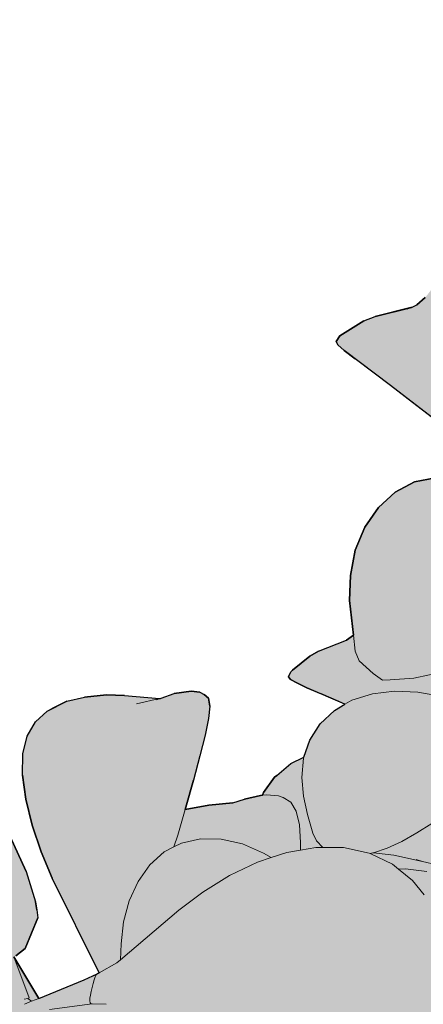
# Model space of a CAD drawing. Header units: millimetres. Extents: x 488786 to 747986, y 25193 to 95000.
# Tile 71 of 127: x 583400 to 583467, y 80776 to 80941. Entities that reach past the tile are written whole.
import ezdxf

# ---------------------------------------------------------------- set-up
doc = ezdxf.new("R2010")
doc.units = ezdxf.units.MM
doc.layers.add('25. 255', color=255, linetype='Continuous')
doc.layers.add('6. FUR1', color=181, linetype='Continuous')
doc.layers.add('7. FUR2', color=241, linetype='Continuous', lineweight=5)

# ---------------------------------------------------------------- blocks, each defined once
blk = doc.blocks.new('YUHIHA_Accessory_Plant_LeafBranch_A_Plan', base_point=(63907.7, -72136.76))
at = {"layer": '25. 255'}
h = blk.add_hatch(color=256, dxfattribs=at)
h.dxf.hatch_style = 1
h.paths.add_polyline_path([(63725.71, -72048.84), (63726.68, -72043.89), (63728.52, -72040.27), (63731.35, -72037.25), (63735.1, -72034.92), (63739.67, -72033.4), (63744.98, -72032.79), (63750.76, -72033.01), (63756.74, -72033.95), (63759.19, -72034.6), (63760.84, -72031.55), (63763.59, -72028.29), (63766.83, -72025.95), (63770.4, -72024.46), (63774.14, -72023.81), (63777.12, -72023.92), (63776.72, -72023.42), (63775.13, -72020.96), (63774.18, -72018.8), (63773.9, -72016.91), (63773.92, -72016.81), (63770.04, -72012.88), (63766.44, -72008.68), (63763.47, -72004.53), (63761.3, -72000.54), (63760.1, -71996.86), (63759.86, -71993.48), (63760.56, -71990.41), (63761.28, -71989.22), (63761.39, -71985.76), (63762.35, -71981.95), (63765.44, -71975.32), (63767.67, -71972.08), (63768.41, -71971.23), (63769.27, -71970.6), (63773.95, -71967.91), (63774.87, -71967.47), (63778.79, -71967.04), (63782.89, -71966.9), (63786.39, -71967.4), (63789.98, -71968.66), (63793.34, -71970.93), (63796.38, -71974.07), (63799.03, -71977.93), (63801.21, -71982.36), (63801.87, -71975.37), (63802.08, -71975.39), (63802.19, -71975.4), (63805.61, -71975.71), (63805.71, -71975.72), (63805.92, -71975.74), (63805.17, -71984.37), (63804.77, -71991.4), (63805.04, -71995.86), (63808.67, -72008.09), (63809.3, -72009.97), (63809.51, -72009.48), (63811.44, -72005.87), (63813.95, -72002.64), (63816.97, -71999.94), (63817.76, -71999.47), (63818.93, -71994.16), (63820.45, -71989.27), (63822.31, -71985.1), (63824.51, -71981.85), (63827.03, -71979.52), (63829.87, -71978.13), (63833.02, -71977.66), (63834.18, -71977.64), (63837.5, -71978.02), (63841.55, -71979.2), (63846.91, -71981.79), (63851.14, -71984.34), (63853.8, -71985.19), (63857.33, -71986.53), (63858.76, -71987.23), (63861, -71989), (63861.58, -71989.85), (63862.71, -71991.67), (63862.82, -71994.03), (63861.95, -71996.87), (63860.19, -72000.16), (63857.59, -72003.87), (63854.21, -72007.94), (63850.39, -72012.06), (63852.45, -72015.22), (63852.98, -72016.38), (63853.39, -72017.64), (63853.37, -72018.16), (63853.59, -72018.31), (63858.07, -72022.38), (63860.48, -72025.19), (63861.5, -72026.2), (63862.52, -72027.59), (63862.79, -72029.24), (63862.57, -72029.85), (63863.98, -72031.46), (63864.29, -72030.93), (63864.08, -72031.58), (63864.19, -72031.71), (63864.26, -72031.51), (63864.24, -72031.77), (63864.28, -72031.8), (63867.02, -72035.69), (63870.98, -72043.66), (63871.37, -72044.87), (63871.47, -72045.39), (63871.42, -72047.69), (63871.16, -72051.22), (63870.45, -72052.57), (63869.07, -72053.72), (63865.6, -72056.5), (63862.96, -72057.88), (63865.53, -72059.61), (63870.12, -72063.38), (63874.31, -72067.59), (63878.06, -72072.19), (63881.34, -72077.13), (63884.13, -72082.37), (63886.16, -72087.29), (63888.32, -72086.45), (63891.72, -72085.55), (63895.22, -72085.17), (63895.54, -72085.18), (63895.89, -72084.81), (63898.24, -72083.06), (63900.63, -72081.95), (63903.07, -72081.53), (63906.36, -72081.99), (63908.11, -72082.5), (63909.15, -72083), (63912.49, -72084.84), (63915.3, -72087.33), (63916.1, -72088), (63918.32, -72078.27), (63922.25, -72058.66), (63923, -72055.37), (63923.72, -72052.63), (63924.45, -72050.48), (63925.27, -72048.92), (63926.21, -72047.98), (63928.1, -72047.54), (63929.74, -72047.76), (63932.4, -72048.93), (63934.04, -72050.06), (63936.54, -72050.7), (63940.18, -72051.81), (63941.38, -72052.24), (63942.63, -72051.9), (63946.13, -72051.01), (63948.77, -72050.78), (63952.53, -72050.67), (63956.47, -72051.3), (63959.56, -72052.65), (63962.21, -72054.73), (63964.29, -72057.49), (63965.68, -72060.85), (63966.28, -72064.73), (63966.16, -72068.96), (63965.41, -72073.33), (63964.1, -72077.63), (63962.32, -72081.69), (63960.3, -72085.51), (63954.82, -72093.93), (63956.19, -72093.52), (63959.26, -72092.71), (63961.72, -72092.21), (63963.59, -72092.06), (63964.9, -72092.32), (63965.68, -72093.03), (63966.13, -72093.77), (63966.4, -72094.84), (63966.68, -72097.84), (63966.59, -72098.26), (63972.52, -72092.69), (63975.41, -72089.65), (63978.29, -72086.39), (63980.6, -72083.48), (63978.84, -72080.28), (63976.76, -72076.93), (63972.37, -72070.23), (63970.36, -72066.95), (63968.66, -72063.75), (63967.31, -72060.82), (63965.61, -72055.3), (63965.44, -72054.42), (63966.48, -72053.11), (63968.5, -72050.98), (63970.2, -72050.17), (63974.89, -72048.91), (63979.17, -72047.99), (63983.66, -72047.62), (63988.26, -72047.94), (63992.54, -72049.31), (63996.3, -72051.61), (63999.35, -72054.75), (64001.51, -72058.62), (64002.58, -72063.13), (64002.68, -72068.05), (64001.91, -72073.15), (64000.37, -72078.21), (64000.11, -72078.86), (63999.53, -72080.09), (64000.28, -72081.02), (64001.66, -72083.79), (64002.22, -72086.64), (64002.34, -72087.36), (64002.03, -72090.18), (64000.73, -72092.9), (63998.37, -72095.41), (63995.18, -72097.65), (63991.36, -72099.58), (63987.13, -72101.12), (63986.16, -72101.36), (63985.42, -72102.49), (63982.5, -72107.54), (63978.94, -72113.92), (63979.99, -72114.06), (63987.26, -72109.6), (63994.26, -72105.13), (63994.46, -72105.01), (63998.39, -72102), (64007.85, -72091.17), (64014.75, -72082.67), (64021.3, -72074.28), (64028.53, -72064.9), (64030.02, -72063.18), (64031.16, -72062.25), (64032.01, -72062.15), (64032.98, -72062.58), (64033.54, -72063.21), (64035.84, -72066.07), (64038.04, -72071.95), (64039.13, -72073.18), (64042.49, -72075.47), (64045.57, -72078.32), (64047.87, -72081.27), (64049.93, -72084.09), (64050.96, -72087), (64051.19, -72088.06), (64051.18, -72091.02), (64050.01, -72093.89), (64047.63, -72096.62), (64043.99, -72099.14), (64039.38, -72101.39), (64034.09, -72103.3), (64028.38, -72104.81), (64022.56, -72105.85), (64016.92, -72106.53), (64001.82, -72107.77), (63996.68, -72109.19), (63996.63, -72109.2), (63983.18, -72114.48), (64011.83, -72118.29), (64016.26, -72117.6), (64017.48, -72117.52), (64021.65, -72117.97), (64022.43, -72117.89), (64022.31, -72117.72), (64021.86, -72116.58), (64021.48, -72115.44), (64022.85, -72110.57), (64024.23, -72109.24), (64026.35, -72108.09), (64032.53, -72105.18), (64036.74, -72103.64), (64041.05, -72102.43), (64045.03, -72101.86), (64048.47, -72101.85), (64051.16, -72102.34), (64052.88, -72103.27), (64053.42, -72104.58), (64053.4, -72105.79), (64052.46, -72108.79), (64055.24, -72106.84), (64058.93, -72104.05), (64062.61, -72101.12), (64066.16, -72098.15), (64069.47, -72095.26), (64075.09, -72090.16), (64077.43, -72088.17), (64079.5, -72086.7), (64081.33, -72085.85), (64084.1, -72085.45), (64085.81, -72085.8), (64086.29, -72086.09), (64087.4, -72087.58), (64089.98, -72090.79), (64092.7, -72095.21), (64094.07, -72098.2), (64095.7, -72102.64), (64096.48, -72107.58), (64096.13, -72111.71), (64094.7, -72115.58), (64092.23, -72119.05), (64088.72, -72121.95), (64084.22, -72124.15), (64079, -72125.65), (64073.34, -72126.48), (64067.51, -72126.64), (64061.78, -72126.16), (64056.26, -72125.29), (64048.24, -72123.34), (64047.63, -72126.21), (64046.51, -72128.36), (64055.28, -72130.25), (64060.56, -72131.89), (64065.73, -72133.83), (64070.51, -72136.31), (64074.72, -72139.24), (64078.17, -72142.55), (64080.69, -72146.17), (64082.09, -72150.01), (64082.42, -72153.99), (64081.74, -72158.01), (64079.87, -72162.56), (64077.43, -72166.35), (64074.24, -72170.04), (64072.2, -72172.12), (64067.52, -72176.04), (64066.39, -72176.62), (64065.8, -72176.88), (64064.08, -72177.78), (64063.12, -72178.25), (64062.59, -72178.17), (64062.21, -72177.55), (64061.86, -72176.06), (64061.02, -72172), (64060.34, -72168.87), (64059.39, -72165.17), (64058.14, -72161.06), (64056.51, -72156.72), (64054.44, -72152.35), (64052.07, -72148.07), (64049.55, -72144.04), (64046.99, -72140.4), (64044.55, -72137.3), (64043.86, -72136.52), (64043.45, -72138.05), (64042.59, -72139.43), (64043.33, -72147.9), (64042.37, -72153.07), (64041.69, -72154.04), (64041.02, -72154.95), (64039.56, -72154.99), (64037.25, -72154.16), (64034.01, -72152.44), (64030.5, -72150.25), (64032.31, -72154.2), (64032.98, -72158.19), (64032.58, -72162.1), (64031.18, -72165.86), (64028.54, -72170.03), (64025.45, -72173.26), (64021.65, -72176.33), (64013.95, -72180.96), (64011.37, -72181.9), (64010.59, -72182.3), (64009.41, -72182.69), (64008.89, -72182.76), (64008.7, -72182.33), (64008.91, -72180.22), (64008.97, -72178.23), (64008.95, -72175.38), (64008.76, -72171.82), (64008.29, -72167.71), (64007.47, -72163.18), (64006.18, -72158.4), (64004.55, -72153.54), (64002.69, -72148.81), (64000.71, -72144.38), (63998.73, -72140.45), (63997.04, -72137.42), (63995.07, -72140.15), (63994.89, -72140.94), (63995.03, -72147.52), (63994.03, -72150.94), (63993.73, -72151.37), (63993.18, -72151.87), (63992.48, -72151.45), (63991.56, -72150.56), (63989.47, -72147.7), (63989.31, -72147.18), (63989.33, -72146.77), (63989.82, -72145.2), (63988.78, -72143.9), (63986.06, -72140.82), (63982.97, -72137.55), (63979.67, -72134.22), (63976.35, -72130.99), (63973.17, -72127.98), (63969.65, -72124.89), (63969.38, -72125.4), (63967.24, -72129.04), (63965.35, -72131.86), (63963.9, -72133.52), (63965.05, -72134.77), (63965.72, -72135.58), (63966.32, -72135.39), (63969.21, -72135.01), (63971.69, -72135.37), (63973.74, -72136.55), (63974.57, -72137.22), (63975.7, -72138.23), (63976.58, -72139.42), (63978.24, -72142.35), (63978.66, -72143.16), (63979.78, -72146.64), (63981.22, -72149.81), (63983.03, -72154.59), (63983.73, -72157.44), (63984.33, -72161.94), (63983.93, -72166.8), (63982.56, -72170.31), (63980.13, -72173.35), (63976.71, -72175.82), (63972.36, -72177.64), (63972.46, -72177.63), (63976.28, -72177.17), (63979.87, -72177.3), (63983.33, -72177.96), (63985.4, -72178.66), (63985.97, -72178.89), (63988.85, -72179.93), (63989.6, -72180.5), (63990.11, -72181.04), (63992.26, -72185.89), (63992.62, -72187.22), (63992.72, -72192.88), (63992.47, -72197.87), (63991.67, -72202.56), (63990.1, -72207.2), (63987.54, -72211.28), (63984.14, -72214.66), (63980.04, -72217.21), (63975.38, -72218.81), (63970.33, -72219.32), (63965.09, -72218.86), (63963.93, -72218.57), (63963.3, -72221.09), (63961.85, -72224.99), (63959.66, -72228.59), (63957.9, -72231.38), (63956.54, -72232.45), (63957.84, -72236), (63958.73, -72240.67), (63958.64, -72245.15), (63957.61, -72249.34), (63955.68, -72253.17), (63952.88, -72256.55), (63949.26, -72259.4), (63948.59, -72259.88), (63945.33, -72261.92), (63941.83, -72263.65), (63937.21, -72265.36), (63936, -72265.74), (63934.7, -72265.86), (63930.83, -72265.95), (63930.8, -72265.95), (63929.76, -72265.99), (63929.18, -72265.95), (63928.51, -72265.65), (63925.14, -72262.69), (63923.84, -72260.56), (63922.75, -72257.7), (63922.08, -72254.04), (63921.74, -72249.76), (63921.68, -72245.01), (63921.69, -72244.41), (63921.64, -72244.45), (63920.76, -72244.97), (63917, -72246.9), (63912.32, -72248.39), (63905.14, -72249.61), (63903.89, -72249.79), (63900.3, -72249.7), (63898.18, -72249.81), (63895.47, -72249.59), (63894.42, -72249.06), (63893.2, -72248.41), (63892.07, -72247.21), (63891.24, -72245.27), (63890.93, -72242.42), (63891.07, -72238.75), (63891.55, -72234.39), (63892.3, -72229.45), (63893.23, -72224.05), (63894.29, -72218.42), (63895.45, -72212.79), (63896.66, -72207.4), (63897.89, -72202.52), (63898.38, -72200.7), (63897.56, -72198.34), (63895.51, -72189.07), (63895.01, -72183.78), (63895.1, -72182.44), (63895.21, -72181.08), (63898.38, -72176.5), (63900.14, -72175.63), (63900.53, -72175.57), (63900.53, -72175.54), (63897.88, -72167.85), (63889.81, -72169.3), (63887.46, -72169.8), (63887.13, -72169.9), (63891.46, -72187.04), (63892.36, -72191.79), (63892.89, -72196.47), (63893.01, -72200.92), (63892.69, -72204.97), (63891.88, -72208.45), (63890.55, -72211.2), (63888.71, -72213.24), (63886.41, -72214.58), (63882.84, -72215.52), (63879.79, -72215.56), (63876.11, -72215.16), (63873.19, -72214.42), (63867.58, -72212.69), (63867.41, -72212.69), (63867.27, -72212.69), (63864.98, -72213.03), (63862.14, -72212.79), (63860.72, -72212.32), (63860.13, -72211.79), (63859.55, -72211.06), (63859.62, -72209.7), (63860.26, -72207.71), (63861.4, -72205.1), (63862.97, -72201.91), (63864.89, -72198.14), (63867.07, -72193.99), (63867.28, -72193.61), (63863.27, -72193.49), (63859.21, -72193.04), (63857.17, -72193.22), (63854.45, -72193.29), (63854.12, -72193.26), (63853.87, -72193.65), (63851.5, -72195.75), (63851.08, -72195.99), (63848.33, -72197.46), (63846.02, -72198), (63844.44, -72200.6), (63842.16, -72202.89), (63839.35, -72204.61), (63837.44, -72205.24), (63843.06, -72209.29), (63844.56, -72210.42), (63845.44, -72211.21), (63845.67, -72211.71), (63845.11, -72212.46), (63844.78, -72212.65), (63841.44, -72214.37), (63839.88, -72214.84), (63834.87, -72215.7), (63833.6, -72216.25), (63833, -72222.09), (63831.95, -72226.14), (63830.3, -72230.11), (63827.93, -72233.54), (63825.01, -72236.28), (63821.7, -72238.21), (63818.18, -72239.21), (63814.6, -72239.14), (63812.02, -72238.4), (63809.41, -72238.87), (63806.29, -72238.68), (63804.02, -72237.95), (63805.73, -72240.16), (63812.43, -72248.34), (63818.77, -72255.81), (63825.12, -72263.21), (63825.95, -72264.36), (63826.06, -72264.96), (63825.29, -72265.73), (63820.81, -72267.34), (63818.81, -72267.67), (63812.58, -72267.89), (63811.57, -72268.13), (63809.97, -72269.01), (63805.49, -72272.72), (63802.38, -72274.47), (63799.9, -72275.27), (63797.43, -72276.12), (63794.16, -72275.99), (63793.76, -72276.78), (63792.27, -72278.19), (63789.42, -72279.54), (63787.02, -72279.97), (63783.04, -72279.99), (63783.47, -72281.89), (63784.25, -72286.17), (63784.75, -72290.17), (63784.89, -72293.77), (63784.62, -72296.92), (63783.91, -72299.59), (63782.7, -72301.76), (63780.95, -72303.39), (63778.81, -72304.8), (63776.78, -72305.68), (63774.33, -72306.27), (63773.51, -72306.44), (63771.32, -72306.44), (63766.92, -72306.62), (63762.95, -72306.45), (63759.35, -72305.74), (63756.9, -72304.96), (63756.14, -72304.58), (63753.26, -72303.03), (63751.05, -72300.7), (63749.53, -72297.69), (63748.74, -72294.09), (63748.73, -72289.98), (63749.53, -72285.46), (63751, -72280.73), (63753.05, -72276), (63755.52, -72271.47), (63758.32, -72267.34), (63761.31, -72263.57), (63769.07, -72254.68), (63770.75, -72251.34), (63770.78, -72251.28), (63768.86, -72248.73), (63768.68, -72247.96), (63769.18, -72247.67), (63770.31, -72247.26), (63772.41, -72246.18), (63774.08, -72240.63), (63773.31, -72240.05), (63773.22, -72239.85), (63772.05, -72241.3), (63769.02, -72245.18), (63767.44, -72249.53), (63765.52, -72254.16), (63763.51, -72258.3), (63761.48, -72261.78), (63759.45, -72264.42), (63757.48, -72266.04), (63755.53, -72266.7), (63753.57, -72266.43), (63752.44, -72266.2), (63750.51, -72265.11), (63750.4, -72265.04), (63750.26, -72265.17), (63746.36, -72267.54), (63742.34, -72269.23), (63738.31, -72270.14), (63734.44, -72270.17), (63730.85, -72269.22), (63727.64, -72267.4), (63724.89, -72264.78), (63722.68, -72261.47), (63721.09, -72257.57), (63719.92, -72253.58), (63719.33, -72250.19), (63718.92, -72245.65), (63718.93, -72244.6), (63719.14, -72243.45), (63720.9, -72240.35), (63721.85, -72240), (63724.62, -72240.39), (63729.75, -72241.76), (63732.06, -72242.48), (63734.25, -72240.99), (63738.38, -72238.41), (63743.03, -72235.7), (63747.97, -72233), (63752.96, -72230.45), (63757.9, -72228.22), (63770.33, -72222.02), (63770.38, -72222.06), (63774.26, -72219), (63780.03, -72213.68), (63786.21, -72207.77), (63778.18, -72209.15), (63776.42, -72212.16), (63774.29, -72215.42), (63772.08, -72218.3), (63769.85, -72220.71), (63767.67, -72222.51), (63765.58, -72223.62), (63763.65, -72223.91), (63761.86, -72223.45), (63761.02, -72223.16), (63759.36, -72222.04), (63756.68, -72219.72), (63755.39, -72218.23), (63754.3, -72216.29), (63753.97, -72215.75), (63750.62, -72216.61), (63745.44, -72217.51), (63740.33, -72217.79), (63735.48, -72217.42), (63731.06, -72216.37), (63727.26, -72214.63), (63724.27, -72212.16), (63722.1, -72209.09), (63720.75, -72205.52), (63720.22, -72201.57), (63720.17, -72201.05), (63720.39, -72196.87), (63721.14, -72193.19), (63721.31, -72192.48), (63723.63, -72185.54), (63724.03, -72184.55), (63726.98, -72180.92), (63727.37, -72181.19), (63727.98, -72181.41), (63730.41, -72184.48), (63732.05, -72186.51), (63734.19, -72189.01), (63736.8, -72191.78), (63739.82, -72194.64), (63743.22, -72197.39), (63746.97, -72199.87), (63750.88, -72202.02), (63754.78, -72203.83), (63755.98, -72204.29), (63757.68, -72203.78), (63766.1, -72201.09), (63770.09, -72199.76), (63773.84, -72198.39), (63771.62, -72197.3), (63768.8, -72195.48), (63766.25, -72193.13), (63765.22, -72191.82), (63763.28, -72192.17), (63759.29, -72192.5), (63755.44, -72192.4), (63751.88, -72191.84), (63748.74, -72190.81), (63746.18, -72189.26), (63744.21, -72187.25), (63742.83, -72184.84), (63742.05, -72182.08), (63741.95, -72181.47), (63741.74, -72178.48), (63742.04, -72175.09), (63743.23, -72170.02), (63744.92, -72165.99), (63745.33, -72165.22), (63745.72, -72164.76), (63746.34, -72164.24), (63748.04, -72163.97), (63749.43, -72164.31), (63749.6, -72164.39), (63749.5, -72163.73), (63749.37, -72161.15), (63749.28, -72161.02), (63748.63, -72159.32), (63748.26, -72156.98), (63748.45, -72155.96), (63749.32, -72154.54), (63749.48, -72154.59), (63749.59, -72154.63), (63749.93, -72155.76), (63751.44, -72161), (63751.46, -72161.04), (63752.43, -72161.83), (63754.96, -72163.32), (63758.06, -72164.6), (63761.7, -72165.54), (63765.7, -72166.16), (63766.37, -72166.21), (63766.71, -72165.76), (63769.61, -72162.7), (63772.16, -72160.44), (63775.08, -72158.31), (63774.35, -72157.25), (63773.39, -72154.63), (63773, -72151.73), (63773.22, -72148.63), (63774.07, -72145.42), (63775.25, -72142.31), (63777.24, -72138.72), (63774.65, -72133.86), (63772.39, -72128.37), (63770.7, -72122.74), (63770.62, -72122.68), (63769.86, -72122.06), (63767.77, -72119.42), (63766.59, -72116.09), (63766.28, -72112.19), (63766.82, -72107.85), (63768.19, -72103.18), (63769.45, -72100.36), (63769.58, -72099.11), (63770.75, -72093.29), (63772.48, -72087.61), (63774.76, -72082.13), (63777.58, -72076.9), (63780.89, -72071.97), (63781.99, -72070.64), (63780.39, -72070.27), (63778.27, -72071.01), (63773.97, -72072.46), (63769.66, -72073.82), (63765.48, -72075.02), (63761.58, -72076), (63758.11, -72076.68), (63755.21, -72077), (63752.87, -72076.91), (63751.09, -72076.37), (63749.84, -72075.35), (63749.36, -72074.54), (63748.65, -72073.13), (63748.23, -72071.07), (63746.23, -72071.83), (63742.68, -72072.93), (63739.55, -72073.55), (63736.86, -72073.6), (63734.62, -72072.98), (63732.53, -72071.86), (63729.79, -72068.96), (63729.38, -72068.3), (63728.47, -72065.06), (63727.35, -72061.75), (63726.07, -72056.71), (63725.77, -72053.56)])
at = {"layer": '6. FUR1'}
for p, q in [((63897.88, -72167.85), (63889.81, -72169.3)), ((63897.88, -72167.85), (63900.53, -72175.54)), ((63887.13, -72169.9), (63887.46, -72169.8)), ((63889.81, -72169.3), (63887.46, -72169.8)), ((63898.38, -72176.5), (63895.21, -72181.08)), ((63900.14, -72175.63), (63898.38, -72176.5)), ((63895.1, -72182.44), (63895.21, -72181.08)), ((63895.1, -72182.44), (63895.01, -72183.78)), ((63895.51, -72189.07), (63895.01, -72183.78)), ((63892.36, -72191.79), (63891.46, -72187.04)), ((63895.51, -72189.07), (63897.56, -72198.34)), ((63892.89, -72196.47), (63892.36, -72191.79)), ((63853.87, -72193.65), (63854.12, -72193.26)), ((63854.12, -72193.26), (63854.45, -72193.29)), ((63854.45, -72193.29), (63857.17, -72193.22)), ((63859.21, -72193.04), (63857.17, -72193.22)), ((63859.21, -72193.04), (63863.27, -72193.49)), ((63851.5, -72195.75), (63853.87, -72193.65)), ((63863.27, -72193.49), (63867.28, -72193.61)), ((63867.07, -72193.99), (63864.89, -72198.14)), ((63867.28, -72193.61), (63867.07, -72193.99)), ((63851.08, -72195.99), (63848.33, -72197.46)), ((63851.08, -72195.99), (63851.5, -72195.75)), ((63893.01, -72200.92), (63892.89, -72196.47)), ((63846.02, -72198), (63844.44, -72200.6)), ((63848.33, -72197.46), (63846.02, -72198)), ((63862.97, -72201.91), (63864.89, -72198.14)), ((63844.44, -72200.6), (63842.16, -72202.89)), ((63892.69, -72204.97), (63893.01, -72200.92)), ((63842.16, -72202.89), (63839.35, -72204.61)), ((63861.4, -72205.1), (63862.97, -72201.91)), ((63839.35, -72204.61), (63837.44, -72205.24)), ((63892.69, -72204.97), (63891.88, -72208.45)), ((63837.44, -72205.24), (63838.33, -72205.89)), ((63838.33, -72205.89), (63840.95, -72207.77)), ((63860.26, -72207.71), (63861.4, -72205.1)), ((63843.06, -72209.29), (63840.95, -72207.77)), ((63859.62, -72209.7), (63860.26, -72207.71)), ((63844.56, -72210.42), (63843.06, -72209.29)), ((63859.62, -72209.7), (63859.55, -72211.06)), ((63891.88, -72208.45), (63890.55, -72211.2)), ((63845.44, -72211.21), (63844.56, -72210.42)), ((63845.67, -72211.71), (63845.44, -72211.21)), ((63859.55, -72211.06), (63860.13, -72211.79)), ((63890.55, -72211.2), (63888.71, -72213.24)), ((63841.44, -72214.37), (63844.78, -72212.65)), ((63844.78, -72212.65), (63845.11, -72212.46)), ((63845.67, -72211.71), (63845.11, -72212.46)), ((63860.72, -72212.32), (63860.13, -72211.79)), ((63860.72, -72212.32), (63862.14, -72212.79)), ((63862.14, -72212.79), (63864.98, -72213.03)), ((63867.27, -72212.69), (63864.98, -72213.03)), ((63867.41, -72212.69), (63867.27, -72212.69)), ((63867.48, -72212.66), (63867.41, -72212.69)), ((63867.58, -72212.69), (63867.41, -72212.69)), ((63867.58, -72212.69), (63867.48, -72212.66)), ((63873.19, -72214.42), (63867.58, -72212.69)), ((63888.71, -72213.24), (63886.41, -72214.58)), ((63839.88, -72214.84), (63834.87, -72215.7)), ((63839.88, -72214.84), (63841.44, -72214.37)), ((63873.19, -72214.42), (63876.11, -72215.16)), ((63882.84, -72215.52), (63885.51, -72214.82)), ((63886.41, -72214.58), (63885.51, -72214.82)), ((63833, -72222.09), (63833.6, -72216.25)), ((63833.6, -72216.25), (63834.87, -72215.7)), ((63876.11, -72215.16), (63879.79, -72215.56)), ((63882.84, -72215.52), (63879.79, -72215.56)), ((63831.95, -72226.14), (63833, -72222.09)), ((63830.3, -72230.11), (63831.95, -72226.14)), ((63827.93, -72233.54), (63830.3, -72230.11)), ((63825.01, -72236.28), (63827.93, -72233.54)), ((63821.7, -72238.21), (63825.01, -72236.28)), ((63814.6, -72239.14), (63818.18, -72239.21)), ((63818.18, -72239.21), (63821.7, -72238.21)), ((63818.77, -72255.81), (63823.61, -72261.42)), ((63825.12, -72263.21), (63823.61, -72261.42)), ((63825.95, -72264.36), (63825.12, -72263.21)), ((63826.06, -72264.96), (63825.95, -72264.36)), ((63820.81, -72267.34), (63825.29, -72265.73)), ((63825.29, -72265.73), (63826.06, -72264.96)), ((63812.66, -72267.88), (63818.81, -72267.67)), ((63820.81, -72267.34), (63818.81, -72267.67)), ((63809.97, -72269.01), (63811.57, -72268.13)), ((63812.58, -72267.89), (63811.57, -72268.13)), ((63812.58, -72267.89), (63812.66, -72267.88))]:
    blk.add_line(p, q, dxfattribs=at)
for points in [[(63897.56, -72198.34), (63895.51, -72189.07), (63895.01, -72183.78), (63895.1, -72182.44), (63895.21, -72181.08), (63898.38, -72176.5), (63900.14, -72175.63)], [(63900.53, -72175.54), (63897.88, -72167.85), (63889.81, -72169.3), (63887.46, -72169.8), (63887.13, -72169.9), (63891.46, -72187.04), (63892.36, -72191.79), (63892.89, -72196.47), (63893.01, -72200.92), (63892.69, -72204.97), (63891.88, -72208.45), (63890.55, -72211.2), (63888.71, -72213.24), (63886.41, -72214.58), (63882.84, -72215.52), (63879.79, -72215.56), (63876.11, -72215.16), (63873.19, -72214.42), (63867.58, -72212.69), (63867.41, -72212.69), (63867.27, -72212.69), (63864.98, -72213.03), (63862.14, -72212.79), (63860.72, -72212.32), (63860.13, -72211.79), (63859.55, -72211.06), (63859.62, -72209.7), (63860.26, -72207.71), (63861.4, -72205.1), (63862.97, -72201.91), (63864.89, -72198.14), (63867.07, -72193.99), (63867.28, -72193.61), (63863.27, -72193.49), (63859.21, -72193.04), (63857.17, -72193.22), (63854.45, -72193.29), (63854.12, -72193.26), (63853.87, -72193.65), (63851.5, -72195.75), (63851.08, -72195.99), (63848.33, -72197.46), (63846.02, -72198), (63844.44, -72200.6), (63842.16, -72202.89), (63839.35, -72204.61), (63837.44, -72205.24), (63843.06, -72209.29), (63844.56, -72210.42), (63845.44, -72211.21), (63845.67, -72211.71), (63845.11, -72212.46), (63844.78, -72212.65), (63841.44, -72214.37), (63839.88, -72214.84), (63834.87, -72215.7), (63833.6, -72216.25), (63833, -72222.09), (63831.95, -72226.14), (63830.3, -72230.11), (63827.93, -72233.54), (63825.01, -72236.28), (63821.7, -72238.21), (63818.18, -72239.21), (63814.6, -72239.14)], [(63812.43, -72248.34), (63818.77, -72255.81), (63825.12, -72263.21), (63825.95, -72264.36), (63826.06, -72264.96), (63825.29, -72265.73), (63820.81, -72267.34), (63818.81, -72267.67), (63812.58, -72267.89), (63811.57, -72268.13), (63809.97, -72269.01)]]:
    blk.add_lwpolyline(points, dxfattribs=at)
at = {"layer": '7. FUR2'}
for p, q in [((63889.35, -72165.06), (63887.07, -72164.51)), ((63889.35, -72165.06), (63889.54, -72165.11)), ((63896.55, -72165.64), (63889.35, -72165.06)), ((63889.54, -72165.11), (63889.64, -72165.3)), ((63889.64, -72165.3), (63889.64, -72165.63)), ((63889.29, -72166.57), (63889.04, -72167.15)), ((63889.51, -72166.06), (63889.29, -72166.57)), ((63889.64, -72165.63), (63889.51, -72166.06)), ((63888.44, -72168.38), (63888.14, -72168.94)), ((63888.75, -72167.76), (63888.44, -72168.38)), ((63889.04, -72167.15), (63888.75, -72167.76)), ((63899.16, -72167.62), (63897.88, -72167.85)), ((63900.42, -72167.39), (63899.16, -72167.62)), ((63899.68, -72168.24), (63899.16, -72167.62)), ((63899.68, -72168.24), (63899.47, -72168.26)), ((63899.47, -72168.26), (63900.53, -72175.54)), ((63900.3, -72168.21), (63899.68, -72168.24)), ((63883.84, -72170.91), (63887.13, -72169.9)), ((63887.13, -72169.9), (63889.21, -72178.25)), ((63887.68, -72169.68), (63887.46, -72169.8)), ((63889.81, -72169.3), (63887.68, -72169.68)), ((63887.89, -72169.39), (63887.68, -72169.68)), ((63888.14, -72168.94), (63887.89, -72169.39)), ((63831.15, -72171.24), (63832.54, -72174.03)), ((63883.17, -72171.27), (63871.83, -72177.37)), ((63883.17, -72171.27), (63882.82, -72172.61)), ((63883.84, -72170.91), (63883.17, -72171.27)), ((63882.48, -72173.91), (63882.82, -72172.61)), ((63829.88, -72174.97), (63833.27, -72176.14)), ((63832.54, -72174.03), (63834.42, -72176.35)), ((63881.31, -72177.41), (63882.48, -72173.91)), ((63830.23, -72176.79), (63828.02, -72175.69)), ((63830.23, -72176.79), (63834.69, -72178.79)), ((63831.22, -72177.29), (63830.23, -72176.79)), ((63834.42, -72176.35), (63833.27, -72176.14)), ((63834.42, -72176.35), (63835.27, -72177.39)), ((63835.27, -72177.39), (63838.52, -72179.9)), ((63867.27, -72179.47), (63871.83, -72177.37)), ((63879.64, -72180.64), (63881.31, -72177.41)), ((63891.46, -72187.04), (63889.21, -72178.25)), ((63832.93, -72180.79), (63835.57, -72180.18)), ((63837.94, -72179.92), (63834.69, -72178.79)), ((63837.94, -72179.92), (63835.57, -72180.18)), ((63838.07, -72179.91), (63837.94, -72179.92)), ((63838.52, -72179.9), (63838.07, -72179.91)), ((63838.52, -72179.9), (63838.67, -72180.02)), ((63838.67, -72180.02), (63842.67, -72181.85)), ((63862.36, -72181.26), (63867.27, -72179.47)), ((63827.38, -72182.65), (63830.19, -72181.64)), ((63830.19, -72181.64), (63832.93, -72180.79)), ((63842.67, -72181.85), (63846.05, -72182.57)), ((63857.26, -72182.46), (63862.36, -72181.26)), ((63877.53, -72183.48), (63879.64, -72180.64)), ((63846.87, -72183.9), (63846.05, -72182.57)), ((63846.05, -72182.57), (63847.23, -72182.83)), ((63849.82, -72182.92), (63847.23, -72182.83)), ((63849.53, -72184.17), (63849.82, -72182.92)), ((63852.15, -72183.01), (63849.82, -72182.92)), ((63854.86, -72182.72), (63852.15, -72183.01)), ((63857.26, -72182.46), (63854.86, -72182.72)), ((63855.98, -72183.71), (63854.86, -72182.72)), ((63875.03, -72185.79), (63877.53, -72183.48)), ((63847.19, -72185.25), (63846.87, -72183.9)), ((63849.11, -72187.12), (63849.53, -72184.17)), ((63855.98, -72183.71), (63859.12, -72185.99)), ((63847.19, -72185.25), (63847.45, -72188.49)), ((63862.43, -72187.52), (63859.12, -72185.99)), ((63875.03, -72185.79), (63872.19, -72187.42)), ((63847.45, -72188.49), (63847.44, -72191.67)), ((63849.16, -72189.46), (63849.11, -72187.12)), ((63865.78, -72188.27), (63862.43, -72187.52)), ((63869.07, -72188.24), (63865.78, -72188.27)), ((63870.42, -72187.89), (63869.07, -72188.24)), ((63869.4, -72189.69), (63870.42, -72187.89)), ((63872.19, -72187.42), (63870.42, -72187.89)), ((63849.16, -72189.46), (63849.72, -72191.14)), ((63869.4, -72189.69), (63867.28, -72193.61)), ((63847.04, -72194.77), (63847.44, -72191.67)), ((63849.72, -72191.14), (63850.83, -72192.14)), ((63851.52, -72192.57), (63850.83, -72192.14)), ((63851.52, -72192.57), (63853.42, -72193.18)), ((63853.42, -72193.18), (63854.12, -72193.26)), ((63847.04, -72194.77), (63846.1, -72197.87)), ((63846.1, -72197.87), (63846.02, -72198)), ((63825.07, -72204.66), (63821.47, -72203.22)), ((63825.07, -72204.66), (63828.82, -72205.62)), ((63832.55, -72205.98), (63828.82, -72205.62)), ((63836.12, -72205.68), (63832.55, -72205.98)), ((63837.44, -72205.24), (63836.12, -72205.68)), ((63817.99, -72207.11), (63825.21, -72207.08)), ((63829.15, -72207.62), (63825.21, -72207.08)), ((63829.15, -72207.62), (63830.43, -72207.85)), ((63831.71, -72209.26), (63830.43, -72207.85)), ((63833.56, -72211.83), (63831.71, -72209.26)), ((63833.56, -72211.83), (63833.87, -72213.59)), ((63868.09, -72212.57), (63867.48, -72212.66)), ((63871.54, -72212.62), (63867.58, -72212.69)), ((63833.6, -72216.25), (63833.87, -72213.59)), ((63815.72, -72252.25), (63812.43, -72248.34)), ((63815.72, -72252.25), (63818.77, -72255.81)), ((63813.34, -72267.73), (63812.66, -72267.88))]:
    blk.add_line(p, q, dxfattribs=at)

msp = doc.modelspace()

# ---------------------------------------------------------------- block references
at = {"rotation": 192.1234726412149}
msp.add_blockref('YUHIHA_Accessory_Plant_LeafBranch_A_Plan', (583400, 80744.45), dxfattribs=at)

doc.saveas('drawing.dxf')
